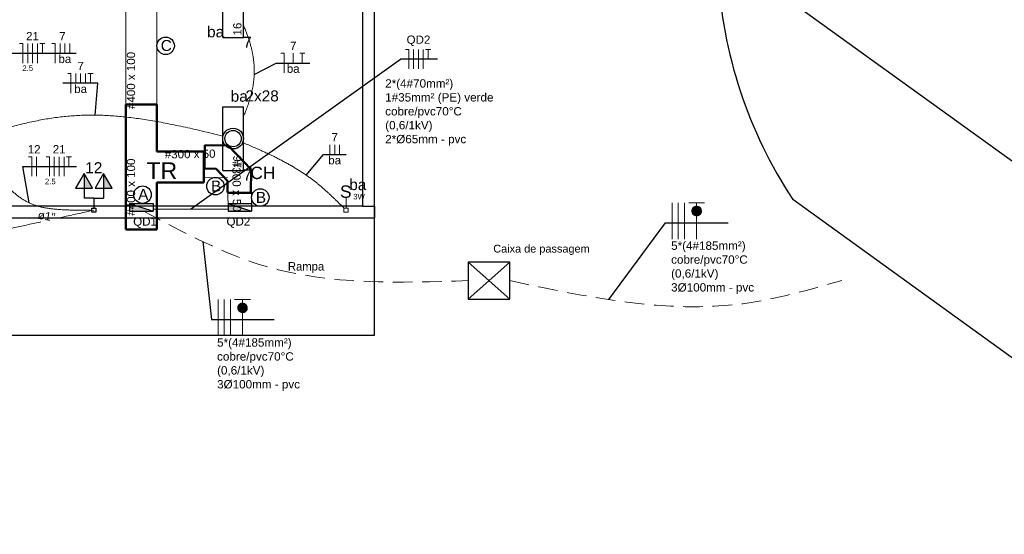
# Model space of a CAD drawing. Header units: millimetres. Extents: x 7 to 269, y 1 to 169.
# Tile 37 of 115: x 66.96 to 79.57, y 19.87 to 26.47. Entities that reach past the tile are written whole.
import ezdxf
from ezdxf.enums import TextEntityAlignment as Align

# ---------------------------------------------------------------- set-up
doc = ezdxf.new("R2010")
doc.units = ezdxf.units.MM
doc.header["$MEASUREMENT"] = 0
doc.linetypes.add('Dashed', pattern=[0.75, 0.5, -0.25])
doc.linetypes.add('HIDDEN', pattern=[0.375, 0.25, -0.125])
for name, color, linetype, lineweight in [('Eletroduto - Marco Polo', 6, 'Continuous', 9), ('Fiação - Marco Polo', 3, 'Continuous', 9), ('Interruptor - Marco Polo', 150, 'Continuous', 9), ('Layout - Marco Polo', 252, 'Continuous', 25), ('Layout-02 - Marco Polo', 243, 'Continuous', 50), ('Linha de Chamada - Marco Polo', 1, 'Continuous', 25), ('Luminárias - Marco Polo', 5, 'Continuous', 25), ('Textos - Marco Polo', 143, 'Continuous', 25), ('Tomadas - Marco Polo', 150, 'Continuous', 25)]:
    doc.layers.add(name, color=color, linetype=linetype, lineweight=lineweight)
doc.layers.add('Parede - Marco Polo', color=7, linetype='Continuous')
doc.styles.add('ANGELA 1', font='arial.ttf')
doc.styles.add('Arial', font='arial.ttf')
doc.styles.add('CenturyGothic', font='GOTHIC.TTF')

msp = doc.modelspace()

# ---------------------------------------------------------------- hatches: boundary and pattern name
at = {"layer": 'Fiação - Marco Polo'}
h = msp.add_hatch(dxfattribs=at)
h.set_pattern_fill('ANSI31', color=256, scale=0.01, style=0)
h.set_pattern_definition([(45, (7.2196181, 5.6395541), (-0.000883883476, 0.000883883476), [])])
h.paths.add_polyline_path([(75.63, 24.077, 0.414214), (75.569, 24.016, 0.414214), (75.63, 23.955)])
h.paths.add_polyline_path([(75.691, 24.016, 0.414214), (75.63, 24.077), (75.63, 23.955, 0.414214)])
h = msp.add_hatch(dxfattribs=at)
h.set_pattern_fill('ANSI31', color=256, scale=0.01, style=0)
h.set_pattern_definition([(45, (1.4047979, 4.3985357), (-0.000883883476, 0.000883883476), [])])
h.paths.add_polyline_path([(69.815, 22.836, 0.414214), (69.754, 22.775, 0.414214), (69.815, 22.714)])
h.paths.add_polyline_path([(69.876, 22.775, 0.414214), (69.815, 22.836), (69.815, 22.714, 0.414214)])
at = {"layer": 'Tomadas - Marco Polo', "linetype": 'Continuous'}
for points in [[(67.786, 24.31), (67.786, 24.497), (67.894, 24.31)], [(68.036, 24.31), (68.036, 24.497), (68.144, 24.31)], [(68.368, 24.114), (68.368, 24.015), (68.669, 24.015)], [(69.629, 24.114), (69.629, 24.014), (69.93, 24.014)]]:
    msp.add_hatch(color=256, dxfattribs=at).paths.add_polyline_path(points)

# ---------------------------------------------------------------- linework, layer by layer
at = {"layer": 'Eletroduto - Marco Polo', "linetype": 'Continuous'}
for p, q in [((68.319, 25.38), (68.319, 26.749)), ((68.719, 25.38), (68.719, 26.749)), ((69.322, 24.742), (69.319, 24.742)), ((69.928, 24.114), (69.922, 24.6)), ((68.319, 24.015), (68.319, 24.58)), ((68.719, 24.015), (68.719, 24.38)), ((69.622, 24.446), (69.319, 24.442)), ((69.629, 24.047), (69.626, 24.249)), ((68.669, 24.04), (69.629, 24.04))]:
    msp.add_line(p, q, dxfattribs=at)
for points in [[(69.826, 26.395), (69.847, 26.346), (69.867, 26.298), (69.884, 26.251), (69.9, 26.206), (69.913, 26.161), (69.925, 26.116), (69.936, 26.073), (69.944, 26.03), (69.951, 25.988), (69.957, 25.947), (69.961, 25.907), (69.963, 25.867), (69.965, 25.827), (69.965, 25.789), (69.963, 25.751), (69.961, 25.713), (69.957, 25.676), (69.952, 25.639), (69.946, 25.603), (69.939, 25.567), (69.931, 25.532), (69.923, 25.497), (69.913, 25.462), (69.903, 25.428), (69.891, 25.393), (69.88, 25.36), (69.867, 25.326), (69.854, 25.292), (69.84, 25.259), (69.826, 25.226)], [(66.506, 24.989), (66.615, 25.023), (66.72, 25.056), (66.823, 25.085), (66.923, 25.112), (67.02, 25.137), (67.116, 25.159), (67.21, 25.178), (67.303, 25.195), (67.395, 25.209), (67.485, 25.221), (67.576, 25.23), (67.665, 25.237), (67.755, 25.242), (67.846, 25.244), (67.936, 25.244), (68.028, 25.242), (68.121, 25.237), (68.215, 25.23), (68.311, 25.221), (68.409, 25.209), (68.509, 25.196), (68.612, 25.18), (68.717, 25.162), (68.826, 25.142), (68.938, 25.119), (69.054, 25.095), (69.174, 25.069), (69.298, 25.04), (69.427, 25.01), (69.56, 24.977)], [(69.827, 24.89), (69.9, 24.859), (69.97, 24.828), (70.037, 24.799), (70.1, 24.77), (70.16, 24.742), (70.218, 24.714), (70.273, 24.686), (70.325, 24.659), (70.374, 24.633), (70.422, 24.606), (70.467, 24.58), (70.51, 24.554), (70.551, 24.528), (70.591, 24.503), (70.629, 24.477), (70.666, 24.451), (70.701, 24.425), (70.735, 24.399), (70.769, 24.373), (70.801, 24.346), (70.833, 24.319), (70.864, 24.292), (70.895, 24.264), (70.926, 24.236), (70.956, 24.207), (70.987, 24.178), (71.018, 24.148), (71.049, 24.117), (71.081, 24.086), (71.114, 24.053)], [(66.505, 24.736), (66.549, 24.669), (66.592, 24.606), (66.634, 24.547), (66.674, 24.493), (66.713, 24.442), (66.751, 24.395), (66.788, 24.352), (66.825, 24.312), (66.861, 24.276), (66.898, 24.243), (66.934, 24.213), (66.971, 24.186), (67.008, 24.162), (67.045, 24.14), (67.083, 24.121), (67.122, 24.104), (67.163, 24.089), (67.204, 24.076), (67.247, 24.065), (67.292, 24.056), (67.338, 24.049), (67.386, 24.042), (67.437, 24.038), (67.49, 24.034), (67.545, 24.031), (67.604, 24.029), (67.665, 24.028), (67.729, 24.027), (67.796, 24.027), (67.867, 24.027)]]:
    msp.add_spline(points, degree=3, dxfattribs=at)
at = {"layer": 'Eletroduto - Marco Polo', "linetype": 'Dashed'}
msp.add_spline([(63.002, 25.29), (62.99, 25.041), (62.988, 24.811), (62.995, 24.601), (63.013, 24.409), (63.042, 24.236), (63.08, 24.081), (63.13, 23.942), (63.191, 23.82), (63.264, 23.713), (63.348, 23.622), (63.444, 23.545), (63.553, 23.482), (63.674, 23.432), (63.808, 23.395), (63.955, 23.37), (64.115, 23.357), (64.289, 23.354), (64.477, 23.361), (64.679, 23.379), (64.895, 23.405), (65.126, 23.439), (65.372, 23.482), (65.633, 23.531), (65.91, 23.587), (66.202, 23.649), (66.511, 23.716), (66.836, 23.789), (67.177, 23.865), (67.535, 23.944), (67.911, 24.027)], degree=3, dxfattribs=at)
at = {"layer": 'Eletroduto - Marco Polo', "linetype": 'HIDDEN'}
for points in [[(68.541, 24.019), (70.118, 23.306), (72.706, 23.124)], [(73.237, 23.124), (76.222, 22.829), (77.49, 23.127)]]:
    msp.add_spline(points, degree=3, dxfattribs=at)
at = {"layer": 'Fiação - Marco Polo'}
for p, q in [((66.96, 26.162), (67.002, 26.162)), ((67.002, 25.912), (67.002, 26.162)), ((67.064, 25.912), (67.064, 26.162)), ((67.127, 25.912), (67.127, 26.162)), ((67.189, 25.912), (67.189, 26.162)), ((67.218, 26.162), (67.285, 26.162)), ((67.252, 26.037), (67.252, 26.162)), ((67.374, 26.162), (67.415, 26.162)), ((67.415, 25.912), (67.415, 26.162)), ((67.478, 26.037), (67.478, 26.162)), ((67.54, 26.037), (67.54, 26.162)), ((67.603, 26.037), (67.603, 26.162)), ((70.306, 26.037), (70.348, 26.037)), ((70.348, 25.787), (70.348, 26.037)), ((70.464, 25.912), (70.464, 26.037)), ((70.547, 26.037), (70.613, 26.037)), ((70.58, 25.912), (70.58, 26.037)), ((71.901, 26.087), (71.943, 26.087)), ((71.943, 25.837), (71.943, 26.087)), ((72.005, 25.837), (72.005, 26.087)), ((72.068, 25.837), (72.068, 26.087)), ((72.13, 25.837), (72.13, 26.087)), ((72.159, 26.087), (72.226, 26.087)), ((72.193, 25.962), (72.193, 26.087)), ((67.576, 25.778), (67.617, 25.778)), ((67.617, 25.528), (67.617, 25.778)), ((67.68, 25.653), (67.68, 25.778)), ((67.742, 25.653), (67.742, 25.778)), ((67.805, 25.653), (67.805, 25.778)), ((67.834, 25.778), (67.901, 25.778)), ((67.867, 25.653), (67.867, 25.778)), ((70.933, 24.74), (70.933, 24.865)), ((70.996, 24.74), (70.996, 24.865)), ((71.058, 24.74), (71.058, 24.865)), ((67.074, 24.712), (67.116, 24.712)), ((67.116, 24.462), (67.116, 24.712)), ((67.178, 24.462), (67.178, 24.712)), ((67.3, 24.712), (67.342, 24.712)), ((67.342, 24.462), (67.342, 24.712)), ((67.405, 24.462), (67.405, 24.712)), ((67.467, 24.462), (67.467, 24.712)), ((67.53, 24.462), (67.53, 24.712)), ((67.559, 24.712), (67.625, 24.712)), ((67.592, 24.587), (67.592, 24.712)), ((75.317, 24.123), (75.317, 23.657)), ((75.395, 24.123), (75.395, 23.657)), ((75.474, 24.123), (75.474, 23.657)), ((75.529, 24.123), (75.731, 24.123)), ((75.63, 24.123), (75.63, 23.657)), ((69.502, 22.882), (69.502, 22.416)), ((69.581, 22.882), (69.581, 22.416)), ((69.659, 22.882), (69.659, 22.416)), ((69.714, 22.882), (69.916, 22.882)), ((69.815, 22.882), (69.815, 22.416))]:
    msp.add_line(p, q, dxfattribs=at)
for centre in [(75.63, 24.016), (69.815, 22.775)]:
    msp.add_circle(centre, 0.061, dxfattribs=at)
at = {"layer": 'Interruptor - Marco Polo'}
for p, q in [((71.14, 24.182), (71.14, 24.053)), ((71.113, 24.053), (71.166, 24.053)), ((71.113, 24), (71.113, 24.053)), ((71.166, 24), (71.113, 24)), ((71.166, 24.053), (71.166, 24))]:
    msp.add_line(p, q, dxfattribs=at)
at = {"layer": 'Layout - Marco Polo'}
for p, q in [((71.353, 27.577), (71.353, 24.077)), ((71.503, 24.077), (71.503, 27.577)), ((86.291, 19.874), (75.903, 27.371)), ((76.861, 24.166), (82.807, 19.874)), ((71.503, 22.427), (71.503, 23.927)), ((65.746, 22.427), (71.503, 22.427))]:
    msp.add_line(p, q, dxfattribs=at)
msp.add_arc((81.726, 27.379), 5.831, 182.978, 213.446, dxfattribs=at)
at = {"layer": 'Layout-02 - Marco Polo'}
for p, q in [((68.719, 25.38), (68.319, 25.38)), ((68.319, 25.38), (68.319, 23.78)), ((68.719, 24.78), (68.719, 25.38)), ((69.332, 24.859), (69.327, 24.559)), ((69.332, 24.859), (69.632, 24.854)), ((69.632, 24.854), (69.927, 24.549)), ((69.319, 24.78), (68.719, 24.78)), ((69.319, 24.38), (69.319, 24.78)), ((69.327, 24.559), (69.477, 24.557)), ((69.477, 24.557), (69.624, 24.404)), ((69.927, 24.549), (69.922, 24.249)), ((68.719, 23.78), (68.719, 24.38)), ((68.719, 24.38), (69.319, 24.38)), ((69.624, 24.404), (69.621, 24.254)), ((69.621, 24.254), (69.922, 24.249)), ((69.922, 24.249), (69.622, 24.249)), ((68.319, 23.78), (68.719, 23.78))]:
    msp.add_line(p, q, dxfattribs=at)
at = {"layer": 'Linha de Chamada - Marco Polo'}
for p, q in [((66.663, 26.037), (67.684, 26.037)), ((69.149, 24.04), (71.838, 25.962)), ((69.964, 25.764), (70.244, 25.912)), ((70.244, 25.912), (70.676, 25.912)), ((72.313, 25.962), (71.838, 25.962)), ((67.963, 25.653), (67.513, 25.653)), ((67.927, 25.244), (67.963, 25.653)), ((70.632, 24.475), (70.852, 24.74)), ((70.852, 24.74), (71.14, 24.74)), ((67.085, 24.12), (67.003, 24.587)), ((67.003, 24.587), (67.688, 24.587)), ((74.506, 22.881), (75.233, 23.866)), ((75.233, 23.866), (76.034, 23.866)), ((69.307, 23.624), (69.418, 22.625)), ((69.418, 22.625), (70.219, 22.625))]:
    msp.add_line(p, q, dxfattribs=at)
for centre in [(68.83, 26.133), (68.535, 24.226), (69.468, 24.334), (70.042, 24.189)]:
    msp.add_circle(centre, 0.112, dxfattribs=at)
at = {"layer": 'Luminárias - Marco Polo'}
for p, q in [((69.561, 26.238), (69.561, 27.054)), ((69.826, 26.238), (69.826, 27.054)), ((69.561, 26.238), (69.826, 26.238)), ((69.561, 24.536), (69.561, 25.352)), ((69.561, 25.352), (69.826, 25.352)), ((69.826, 24.536), (69.826, 25.352)), ((69.561, 24.536), (69.826, 24.536))]:
    msp.add_line(p, q, dxfattribs=at)
for radius in [0.133, 0.105]:
    msp.add_circle((69.694, 24.944), radius, dxfattribs=at)
at = {"layer": 'Parede - Marco Polo'}
for p, q in [((71.353, 24.077), (63.133, 24.077)), ((71.353, 24.077), (71.503, 24.077)), ((71.503, 24.077), (71.503, 23.927)), ((71.503, 23.927), (71.503, 24.077)), ((62.953, 23.927), (71.503, 23.927))]:
    msp.add_line(p, q, dxfattribs=at)
at = {"layer": 'Tomadas - Marco Polo'}
for p, q in [((67.786, 24.497), (67.678, 24.31)), ((67.894, 24.31), (67.786, 24.497)), ((67.786, 24.497), (67.786, 24.31)), ((68.036, 24.497), (67.928, 24.31)), ((68.144, 24.31), (68.036, 24.497)), ((68.036, 24.497), (68.036, 24.31)), ((68.036, 24.497), (68.036, 24.31)), ((67.678, 24.31), (67.894, 24.31)), ((67.786, 24.31), (67.786, 24.182)), ((67.928, 24.31), (68.144, 24.31)), ((68.036, 24.31), (68.036, 24.182)), ((67.911, 24.182), (67.786, 24.182)), ((67.911, 24.182), (67.911, 24.053)), ((67.911, 24.182), (68.036, 24.182)), ((68.368, 24.114), (68.669, 24.114)), ((68.368, 24.114), (68.368, 24.015)), ((68.368, 24.114), (68.669, 24.015)), ((68.669, 24.114), (68.669, 24.015)), ((69.629, 24.114), (69.93, 24.114)), ((69.629, 24.114), (69.629, 24.014)), ((69.629, 24.114), (69.93, 24.014)), ((69.93, 24.114), (69.93, 24.014)), ((67.884, 24.053), (67.937, 24.053)), ((67.884, 24), (67.884, 24.053)), ((67.937, 24), (67.884, 24)), ((67.937, 24.053), (67.937, 24)), ((68.368, 24.015), (68.669, 24.015)), ((69.629, 24.014), (69.93, 24.014)), ((72.706, 23.361), (73.237, 22.887)), ((73.237, 23.361), (72.706, 22.887))]:
    msp.add_line(p, q, dxfattribs=at)
msp.add_lwpolyline([(72.706, 22.887), (73.237, 22.887), (73.237, 23.361), (72.706, 23.361)], close=True, dxfattribs=at)

# ---------------------------------------------------------------- texts
at = {"layer": 'Fiação - Marco Polo', "attachment_point": 8, "line_spacing_factor": 0.798, "style": 'Arial'}
for s, insert, char_height, width in [('21', (67.126, 26.204), 0.1059, 0.25416), ('7', (67.509, 26.204), 0.106, 0.12708), ('QD2', (72.068, 26.129), 0.1059, 0.38124), ('7', (70.464, 26.079), 0.106, 0.12708), ('ba', (67.54, 25.91), 0.1059, 0.25416), ('2.5', (67.064, 25.81), 0.0706, 0.25416), ('7', (67.742, 25.821), 0.106, 0.12708), ('ba', (70.464, 25.785), 0.1059, 0.25416), ('ba', (67.742, 25.526), 0.1059, 0.25416), ('7', (70.995, 24.908), 0.106, 0.12708), ('12', (67.147, 24.754), 0.1059, 0.25416), ('21', (67.467, 24.754), 0.1059, 0.25416), ('ba', (70.995, 24.613), 0.1059, 0.25416), ('2.5', (67.354, 24.359), 0.0706, 0.25416)]:
    msp.add_mtext(s, dxfattribs=dict(at, insert=insert, char_height=char_height, width=width))
at = {"layer": 'Fiação - Marco Polo', "char_height": 0.10693, "width": 2.33534, "attachment_point": 1, "style": 'ANGELA 1'}
for s, insert in [('\\A1;2*(4#70mm²)\\P1#35mm² (PE) verde\\Pcobre/pvc70°C\\P(0,6/1kV) \\P2*Ø65mm - pvc', (71.642, 25.704)), ('\\A1;5{\\fArial|b0|i0|c161|p34;*(}4{\\fArial|b0|i0|c161|p34;#1}8{\\fArial|b0|i0|c161|p34;5mm²)\\Pcobre/pvc70°C\\P(0,6/1kV) \\P3Ø100mm - pvc}', (75.303, 23.626)), ('\\A1;5{\\fArial|b0|i0|c161|p34;*(}4{\\fArial|b0|i0|c161|p34;#1}8{\\fArial|b0|i0|c161|p34;5mm²)\\Pcobre/pvc70°C\\P(0,6/1kV) \\P3Ø100mm - pvc}', (69.489, 22.385))]:
    msp.add_mtext(s, dxfattribs=dict(at, insert=insert))
at = {"layer": 'Interruptor - Marco Polo', "attachment_point": 7, "line_spacing_factor": 0.798, "style": 'Arial'}
for s, insert, char_height, width in [('S', (71.063, 24.183), 0.159, 0.19062), ('3W', (71.233, 24.164), 0.0706, 0.16944)]:
    msp.add_mtext(s, dxfattribs=dict(at, insert=insert, char_height=char_height, width=width))
at = {"layer": 'Linha de Chamada - Marco Polo', "char_height": 0.141, "width": 0.50832, "attachment_point": 8, "line_spacing_factor": 0.798, "style": 'Arial'}
for s, insert in [('C', (68.839, 26.064)), ('A', (68.544, 24.158)), ('B', (69.477, 24.265)), ('B', (70.051, 24.12))]:
    msp.add_mtext(s, dxfattribs=dict(at, insert=insert))
at = {"layer": 'Luminárias - Marco Polo', "char_height": 0.1059, "width": 0.25416, "attachment_point": 7, "rotation": 90.0002, "line_spacing_factor": 0.798, "style": 'Arial'}
for insert in [(69.803, 26.265), (69.803, 24.564)]:
    msp.add_mtext('16', dxfattribs=dict(at, insert=insert))
at = {"layer": 'Parede - Marco Polo', "color": 7, "insert": (70.396, 23.221), "char_height": 0.1078, "width": 0.6467, "attachment_point": 7, "line_spacing_factor": 0.798, "style": 'CenturyGothic'}
msp.add_mtext('Rampa', dxfattribs=at)
at = {"layer": 'Textos - Marco Polo', "style": 'Arial'}
msp.add_text('Caixa de passagem', height=0.1, dxfattribs=at).set_placement((73.643, 23.484), align=Align.CENTER)
at = {"layer": 'Textos - Marco Polo', "line_spacing_factor": 0.798, "style": 'Arial'}
for s, insert, char_height, width, attachment_point in [('ba', (69.361, 26.239), 0.1412, 0.33888, 7), ('7', (69.824, 26.108), 0.141, 0.16944, 7), ('ba', (69.663, 25.414), 0.1412, 0.33888, 7), ('2x28', (69.852, 25.418), 0.1412, 0.67776, 7), ('12', (67.91, 24.5), 0.1412, 0.33888, 8), ('TR', (68.781, 24.428), 0.2118, 0.50832, 8), ('7', (69.824, 24.407), 0.141, 0.16944, 7), ('CH', (70.076, 24.423), 0.1588, 0.38124, 8), ('ba', (71.291, 24.282), 0.1412, 0.33888, 8), ('QD1', (68.415, 23.799), 0.1059, 0.38124, 7), ('QD2', (69.61, 23.8), 0.1059, 0.38124, 7)]:
    msp.add_mtext(s, dxfattribs=dict(at, insert=insert, char_height=char_height, width=width, attachment_point=attachment_point))
at = {"layer": 'Textos - Marco Polo', "char_height": 0.1059, "attachment_point": 8, "line_spacing_factor": 0.798, "style": 'Arial'}
for s, insert, width, rotation in [('#400 x 100', (68.441, 25.689), 1.2708, 90.0002), ('#300 x 50', (69.145, 24.692), 1.14372, 0.8652), ('#400 x 100', (68.441, 24.322), 1.2708, 90.0002), ('#300 x 50', (69.686, 24.331), 1.14372, 270.7733), ('ø1"', (67.297, 23.897), 0.38124, 350.8671)]:
    msp.add_mtext(s, dxfattribs=dict(at, insert=insert, width=width, rotation=rotation))

doc.saveas('drawing.dxf')
